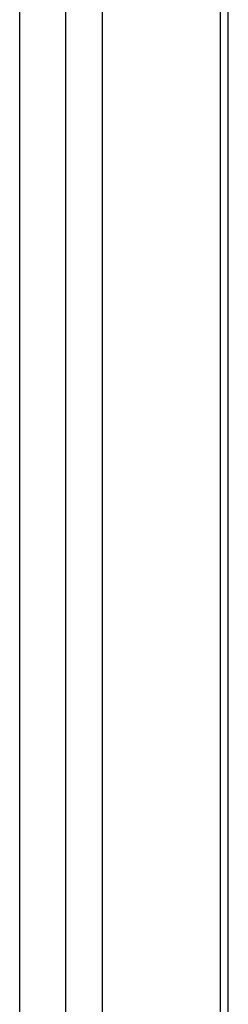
# Model space of a CAD drawing. Header units: millimetres. Extents: x -4969 to -32, y -584 to 4302.
# Tile 11 of 84: x -3174 to -3118, y 1527 to 1795. Entities that reach past the tile are written whole.
import ezdxf

# ---------------------------------------------------------------- set-up
doc = ezdxf.new("R2010")
doc.units = ezdxf.units.MM

msp = doc.modelspace()

# ---------------------------------------------------------------- linework, layer by layer
at = {"color": 7, "linetype": 'Continuous', "lineweight": 25}
for p, q in [((-3161.78, 1980.92), (-3161.78, 1049.55)), ((-3151.78, 42.92), (-3151.78, 1980.92)), ((-3119.78, 1977.92), (-3119.78, 49.92)), ((-3174.28, 1923.42), (-3174.28, 1065.92)), ((-3117.58, 1062.92), (-3117.58, 1914.92))]:
    msp.add_line(p, q, dxfattribs=at)

doc.saveas('drawing.dxf')
